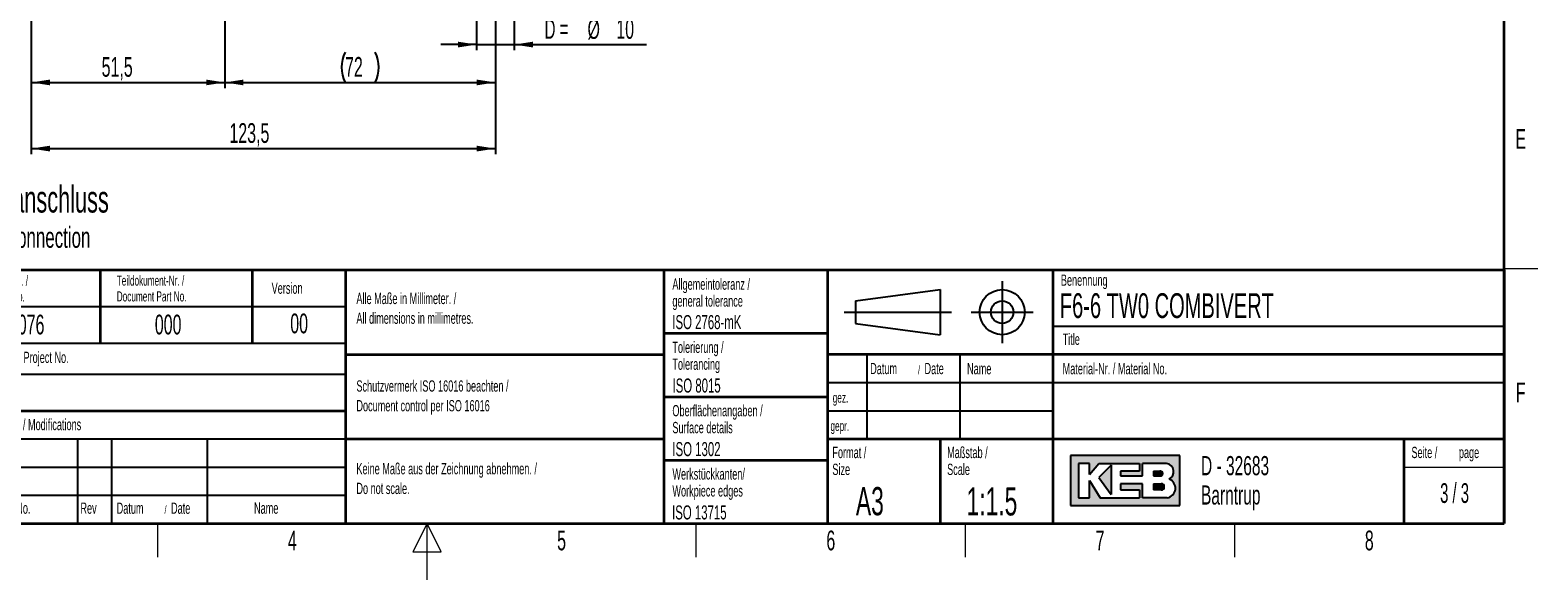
# Paper-space layout 'Blatt3' of a CAD drawing. Header units: millimetres. Extents: x 5 to 418, y 2 to 292.
# Tile 2 of 36: x 147 to 414, y 2 to 100. Entities that reach past the tile are written whole.
import ezdxf

# ---------------------------------------------------------------- set-up
doc = ezdxf.new("R2010")
doc.units = ezdxf.units.MM
doc.layers.add('SLD-0', color=7, linetype='Continuous')
doc.styles.add('SLDTEXTSTYLE0', font='TXT', dxfattribs={"width": 0.605})
doc.styles.add('SLDTEXTSTYLE1', font='TXT', dxfattribs={"width": 0.563})
doc.styles.add('SLDTEXTSTYLE2', font='TXT', dxfattribs={"width": 0.57})
doc.dimstyles.new('SLDDIMSTYLE2', dxfattribs={"dimtxt": 3.5, "dimasz": 3.302, "dimexe": 0, "dimexo": 0.0625, "dimgap": 0.875, "dimtad": 1, "dimlfac": 1.5, "dimrnd": 1e-09, "dimzin": 12, "dimdsep": 46, "dimtxsty": 'SLDTEXTSTYLE0', "dimsah": 1, "dimcen": 0.09, "dimadec": 0, "dimazin": 3, "dimtfac": 1, "dimtmove": 0, "dimatfit": 0, "dimfxl": 1, "dimfrac": 2, "dimtolj": 1, "dimtzin": 12, "dimarcsym": 0})
doc.dimstyles.new('SLDDIMSTYLE5', dxfattribs={"dimtxt": 3.5, "dimasz": 3.302, "dimexe": 0, "dimexo": 0.0625, "dimgap": 0.875, "dimtad": 1, "dimlfac": 1.5, "dimrnd": 1e-09, "dimzin": 12, "dimdsep": 46, "dimtxsty": 'SLDTEXTSTYLE0', "dimsah": 1, "dimcen": 0.09, "dimadec": 0, "dimazin": 3, "dimtfac": 1, "dimtofl": 0, "dimtmove": 0, "dimatfit": 3, "dimfxl": 1, "dimfrac": 2, "dimtolj": 1, "dimtzin": 12, "dimarcsym": 0})

# ---------------------------------------------------------------- blocks, each defined once
blk = doc.blocks.new('_D_16')
at = {"layer": 'SLD-0', "color": 7}
for p, q in [((146.7897944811, 140.9331243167), (146.7897944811, 89.2664576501)), ((181.1231278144, 114.4664576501), (181.1231278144, 89.2664576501)), ((146.7897944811, 90.2664576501), (181.1231278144, 90.2664576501))]:
    blk.add_line(p, q, dxfattribs=at)
for points in [[(146.7897944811, 90.2664576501), (150.0917944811, 89.7584576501), (150.0917944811, 90.7744576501)], [(181.1231278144, 90.2664576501), (177.8211278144, 90.7744576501), (177.8211278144, 89.7584576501)]]:
    blk.add_solid(points, dxfattribs=at)
at = {"layer": 'SLD-0', "color": 7, "insert": (159.2776418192, 94.7781949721), "char_height": 3.5, "attachment_point": 1, "style": 'SLDTEXTSTYLE0'}
blk.add_mtext('51,5', dxfattribs=at)
blk = doc.blocks.new('_D_17')
at = {"layer": 'SLD-0', "color": 7}
for p, q in [((181.1231278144, 118.7997909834), (181.1231278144, 89.2664576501)), ((229.1231278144, 118.7997909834), (229.1231278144, 89.2664576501)), ((181.1231278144, 90.2664576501), (229.1231278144, 90.2664576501))]:
    blk.add_line(p, q, dxfattribs=at)
for centre, radius, start, end in [((207.8210446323, 92.9522215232), 6.005550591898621, 153.4349488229, 206.5650511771), ((202.4252112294, 92.9522215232), 6.005550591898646, 333.4349488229, 26.5650511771)]:
    blk.add_arc(centre, radius, start, end, dxfattribs=at)
for points in [[(181.1231278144, 90.2664576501), (184.4251278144, 89.7584576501), (184.4251278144, 90.7744576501)], [(229.1231278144, 90.2664576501), (225.8211278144, 90.7744576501), (225.8211278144, 89.7584576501)]]:
    blk.add_solid(points, dxfattribs=at)
at = {"layer": 'SLD-0', "color": 7, "insert": (202.449516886, 94.7781949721), "char_height": 3.5, "attachment_point": 1, "style": 'SLDTEXTSTYLE0'}
blk.add_mtext('72', dxfattribs=at)
blk = doc.blocks.new('_D_18')
at = {"layer": 'SLD-0', "color": 7}
for p, q in [((225.7897944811, 118.7997909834), (225.7897944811, 95.9894867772)), ((232.4564611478, 118.7997909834), (232.4564611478, 95.9894867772)), ((225.7897944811, 96.9894867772), (219.4397944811, 96.9894867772)), ((225.7897944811, 96.9894867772), (232.4564611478, 96.9894867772)), ((232.4564611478, 96.9894867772), (255.9048446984, 96.9894867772))]:
    blk.add_line(p, q, dxfattribs=at)
for points in [[(225.7897944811, 96.9894867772), (222.4877944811, 97.4974867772), (222.4877944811, 96.4814867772)], [(232.4564611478, 96.9894867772), (235.7584611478, 96.4814867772), (235.7584611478, 97.4974867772)]]:
    blk.add_solid(points, dxfattribs=at)
at = {"layer": 'SLD-0', "color": 7, "char_height": 3.5, "attachment_point": 1}
for s, insert, style in [('%%c', (245.4546705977, 101.5012238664), 'SLDTEXTSTYLE0'), ('D =', (237.8373096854, 101.5109461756), 'SLDTEXTSTYLE2'), ('10', (250.5576226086, 101.5109461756), 'SLDTEXTSTYLE0')]:
    blk.add_mtext(s, dxfattribs=dict(at, insert=insert, style=style))
blk = doc.blocks.new('_D_19')
at = {"layer": 'SLD-0', "color": 7}
for p, q in [((146.7897944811, 140.9331243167), (146.7897944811, 77.5297842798)), ((229.1231278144, 118.7997909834), (229.1231278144, 77.5297842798)), ((146.7897944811, 78.5297842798), (229.1231278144, 78.5297842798))]:
    blk.add_line(p, q, dxfattribs=at)
for points in [[(146.7897944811, 78.5297842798), (150.0917944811, 78.0217842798), (150.0917944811, 79.0377842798)], [(229.1231278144, 78.5297842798), (225.8211278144, 79.0377842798), (225.8211278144, 78.0217842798)]]:
    blk.add_solid(points, dxfattribs=at)
at = {"layer": 'SLD-0', "color": 7, "insert": (181.9408362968, 83.0415216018), "char_height": 3.5, "attachment_point": 1, "style": 'SLDTEXTSTYLE0'}
blk.add_mtext('123,5', dxfattribs=at)

psp = doc.layouts.new('Blatt3')

# ---------------------------------------------------------------- hatches: boundary and pattern name
at = {"linetype": 'Continuous'}
h = psp.add_hatch(color=7, dxfattribs=at)
h.paths.add_polyline_path([(331.1423676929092, 15.18257760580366), (350.5207896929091, 15.18257760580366), (350.5207896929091, 24.04128480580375), (331.1423676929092, 24.04128480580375)], flags=0)
edge = h.paths.add_edge_path(flags=0)
edge.add_arc((347.9991875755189, 18.26988521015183), 1.720915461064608, -81.72003226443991, 70.17096003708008, ccw=False)
edge.add_line((348.2470169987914, 16.56690822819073), (348.2293995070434, 16.56675060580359))
edge.add_line((348.2293995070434, 16.56675060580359), (343.8767592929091, 16.56675060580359))
edge.add_line((343.8767592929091, 16.56675060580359), (343.8767592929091, 19.05826200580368))
edge.add_line((343.8767592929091, 19.05826200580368), (340.0010748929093, 19.05826200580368))
edge.add_line((340.0010748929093, 19.05826200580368), (340.0010748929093, 17.95092360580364))
edge.add_line((340.0010748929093, 17.95092360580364), (343.3230900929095, 17.95092360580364))
edge.add_line((343.3230900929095, 17.95092360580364), (343.3230900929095, 16.56675060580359))
edge.add_line((343.3230900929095, 16.56675060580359), (336.4022250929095, 16.56675060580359))
edge.add_line((336.4022250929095, 16.56675060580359), (334.4643828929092, 19.61193120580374))
edge.add_line((334.4643828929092, 19.61193120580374), (334.4643828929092, 16.56675060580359))
edge.add_line((334.4643828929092, 16.56675060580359), (332.5265406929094, 16.56675060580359))
edge.add_line((332.5265406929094, 16.56675060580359), (332.5265406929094, 22.65711180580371))
edge.add_line((332.5265406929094, 22.65711180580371), (334.4643828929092, 22.65711180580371))
edge.add_line((334.4643828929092, 22.65711180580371), (334.4643828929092, 20.71926960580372))
edge.add_line((334.4643828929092, 20.71926960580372), (336.1253904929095, 22.65711180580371))
edge.add_line((336.1253904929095, 22.65711180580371), (343.3230900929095, 22.65711180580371))
edge.add_line((343.3230900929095, 22.65711180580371), (343.3230900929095, 21.27293880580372))
edge.add_line((343.3230900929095, 21.27293880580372), (340.0010748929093, 21.27293880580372))
edge.add_line((340.0010748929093, 21.27293880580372), (340.0010748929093, 20.44243500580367))
edge.add_line((340.0010748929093, 20.44243500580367), (343.8767592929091, 20.44243500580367))
edge.add_line((343.8767592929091, 20.44243500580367), (343.8767592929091, 22.65711180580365))
edge.add_line((343.8767592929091, 22.65711180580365), (348.1497422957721, 22.65711180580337))
edge.add_line((348.1497422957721, 22.65711180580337), (348.151741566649, 22.65711180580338))
edge.add_line((348.151741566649, 22.65711180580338), (348.1521661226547, 22.65713246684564))
edge.add_arc((347.9523797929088, 21.20834406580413), 1.462498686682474, -64.4589412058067, 82.1484933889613, ccw=False)
psp.add_hatch(color=7, dxfattribs=at).paths.add_polyline_path([(338.3400672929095, 17.12041980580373), (338.3400672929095, 22.38027720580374), (336.1253904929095, 20.16560040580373)], flags=0)
h = psp.add_hatch(color=7, dxfattribs=at)
edge = h.paths.add_edge_path(flags=0)
edge.add_line((345.8146014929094, 20.44243500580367), (346.974194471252, 20.44243500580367))
edge.add_arc((347.0534490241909, 20.85768690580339), 0.4227474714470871, 259.1945394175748, 460.8054605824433)
edge.add_line((346.9741944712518, 21.27293880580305), (345.8146014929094, 21.27293880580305))
edge.add_line((345.8146014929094, 21.27293880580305), (345.8146014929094, 20.44243500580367))
h = psp.add_hatch(color=7, dxfattribs=at)
edge = h.paths.add_edge_path(flags=0)
edge.add_line((345.8146014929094, 17.95092360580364), (347.1991847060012, 17.95092360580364))
edge.add_arc((347.1991847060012, 18.50459280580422), 0.5536692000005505, 270.0000000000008, 450.0000000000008)
edge.add_line((347.1991847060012, 19.05826200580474), (347.1703327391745, 19.05826200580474))
edge.add_line((347.1703327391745, 19.05826200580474), (345.8146014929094, 19.05826200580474))
edge.add_line((345.8146014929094, 19.05826200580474), (345.8146014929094, 17.95092360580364))

# ---------------------------------------------------------------- linework, layer by layer
at = {"layer": 'SLD-0', "lineweight": 35}
for p, q in [((408, 12), (408, 282.5)), ((135, 57), (408, 57)), ((159, 57), (159, 44)), ((186, 57), (186, 44)), ((202.5, 57), (202.5, 12)), ((259, 57), (259, 12)), ((288, 57), (288, 12)), ((328, 57.0000000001), (328, 12)), ((408, 57), (408, 12)), ((259, 45.75), (288, 45.75)), ((202.5, 42), (259, 42)), ((408, 42), (288, 42)), ((259, 34.5), (288, 34.5)), ((135, 32), (202.5, 32)), ((202.5, 27), (259, 27)), ((288, 27), (408, 27)), ((308, 27), (308, 12)), ((390.2572074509, 27), (390.2572074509, 12)), ((259, 23.25), (288, 23.25)), ((26, 12), (408, 12)), ((135, 12), (408, 12))]:
    psp.add_line(p, q, dxfattribs=at)
at = {"layer": 'SLD-0', "lineweight": 18}
for p, q in [((408, 57.25), (414, 57.25)), ((390.2572074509, 22), (408, 22)), ((169.25, 6), (169.25, 12)), ((217, 12), (214.5, 7)), ((217, 2), (217, 12)), ((219.5, 7), (217, 12)), ((264.75, 6), (264.75, 12)), ((312.5, 6), (312.5, 12)), ((360.25, 6), (360.25, 12)), ((214.5, 7), (219.5, 7))]:
    psp.add_line(p, q, dxfattribs=at)
at = {"layer": 'SLD-0'}
for p, q in [((293, 51.5), (308, 53.5)), ((308, 53.5), (308, 45.5)), ((319, 55), (319, 44)), ((293, 51.5), (293, 47.5)), ((135, 50.5), (202.5, 50.5)), ((291, 49.5), (310, 49.5)), ((313.5, 49.5), (324.5, 49.5)), ((293, 47.5), (308, 45.5)), ((328, 47.0000000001), (408, 47.0000000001)), ((295, 42), (295, 27)), ((311.5, 42), (311.5, 27)), ((135, 38.5), (202.5, 38.5)), ((288, 37), (408, 37)), ((288, 32), (328, 32)), ((135, 27), (202.5, 27)), ((155, 27), (155, 12)), ((161, 27), (161, 12)), ((178, 27), (178, 12)), ((135, 22), (202.5, 22)), ((348.1497422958, 22.6571118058), (348.1517415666, 22.6571118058)), ((348.1517415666, 22.6571118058), (348.1521661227, 22.6571324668)), ((135, 17), (202.5, 17)), ((348.229399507, 16.5667506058), (348.2470169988, 16.5669082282))]:
    psp.add_line(p, q, dxfattribs=at)
at = {"layer": 'SLD-0', "lineweight": 25}
psp.add_line((135, 44), (202.5, 44), dxfattribs=at)
at = {"layer": 'SLD-0', "linetype": 'Continuous'}
for p, q in [((350.5207896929, 24.0412848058), (331.1423676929, 24.0412848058)), ((331.1423676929, 24.0412848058), (331.1423676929, 15.1825776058)), ((334.4643828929, 22.6571118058), (332.5265406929, 22.6571118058)), ((332.5265406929, 22.6571118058), (332.5265406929, 16.5667506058)), ((334.4643828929, 20.7192696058), (336.1253904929, 22.6571118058)), ((334.4643828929, 20.7192696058), (334.4643828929, 22.6571118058)), ((336.1253904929, 22.6571118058), (343.3230900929, 22.6571118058)), ((338.3400672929, 22.3802772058), (336.1253904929, 20.1656004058)), ((338.3400672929, 22.3802772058), (338.3400672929, 17.1204198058)), ((343.3230900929, 22.6571118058), (343.3230900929, 21.2729388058)), ((348.1497422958, 22.6571118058), (343.8767592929, 22.6571118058)), ((343.8767592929, 20.4424350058), (343.8767592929, 22.6571118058)), ((348.1497422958, 22.6571118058), (348.1517415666, 22.6571118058)), ((348.1517415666, 22.6571118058), (348.1521661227, 22.6571324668)), ((350.5207896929, 15.1825776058), (350.5207896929, 24.0412848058)), ((334.4643828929, 16.5667506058), (334.4643828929, 19.6119312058)), ((334.4643828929, 19.6119312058), (336.4022250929, 16.5667506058)), ((336.1253904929, 20.1656004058), (338.3400672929, 17.1204198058)), ((340.0010748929, 21.2729388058), (340.0010748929, 20.4424350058)), ((343.3230900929, 21.2729388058), (340.0010748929, 21.2729388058)), ((340.0010748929, 20.4424350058), (343.8767592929, 20.4424350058)), ((340.0010748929, 19.0582620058), (340.0010748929, 17.9509236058)), ((343.8767592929, 19.0582620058), (340.0010748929, 19.0582620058)), ((343.8767592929, 16.5667506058), (343.8767592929, 19.0582620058)), ((345.8146014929, 21.2729388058), (346.9741944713, 21.2729388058)), ((345.8146014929, 21.2729388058), (345.8146014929, 20.4424350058)), ((345.8146014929, 20.4424350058), (346.9741944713, 20.4424350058)), ((345.8146014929, 19.0582620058), (347.199184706, 19.0582620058)), ((345.8146014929, 19.0582620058), (345.8146014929, 17.9509236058)), ((347.1703327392, 19.0582620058), (347.199184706, 19.0582620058)), ((332.5265406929, 16.5667506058), (334.4643828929, 16.5667506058)), ((336.4022250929, 16.5667506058), (343.3230900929, 16.5667506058)), ((340.0010748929, 17.9509236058), (343.3230900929, 17.9509236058)), ((343.3230900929, 17.9509236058), (343.3230900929, 16.5667506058)), ((348.229399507, 16.5667506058), (343.8767592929, 16.5667506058)), ((347.199184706, 17.9509236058), (345.8146014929, 17.9509236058)), ((348.229399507, 16.5667506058), (348.2470169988, 16.5669082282)), ((331.1423676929, 15.1825776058), (350.5207896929, 15.1825776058))]:
    psp.add_line(p, q, dxfattribs=at)
at = {"layer": 'SLD-0'}
for radius in [3.999999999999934, 1.999999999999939]:
    psp.add_circle((319, 49.5), radius, dxfattribs=at)
at = {"layer": 'SLD-0', "linetype": 'Continuous'}
for centre, radius, start, end in [((347.9523797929, 21.2083440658), 1.462498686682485, 295.5410587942, 82.1484933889), ((347.0534490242, 20.8576869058), 0.4227474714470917, 259.1945394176, 100.8054605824), ((347.199184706, 18.5045928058), 0.5536692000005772, 270, 90), ((347.9991875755, 18.2698852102), 1.720915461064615, 278.2799677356, 70.1709600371)]:
    psp.add_arc(centre, radius, start, end, dxfattribs=at)

# ---------------------------------------------------------------- texts
at = {"layer": 'SLD-0'}
for s, insert, char_height, attachment_point, style in [('E', (410.9815679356, 82.0010772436), 3.5, 2, 'SLDTEXTSTYLE0'), ('Teildokument-Nr. /', (161.9553890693, 56.0073193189), 1.8, 1, 'SLDTEXTSTYLE0'), ('Benennung', (329.4092408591, 56.1865848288), 2, 1, 'SLDTEXTSTYLE0'), ('Dokument-Nr. /', (136.3539637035, 55.9891162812), 1.8, 1, 'SLDTEXTSTYLE0'), ('Version', (189.4285083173, 54.7601484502), 2, 1, 'SLDTEXTSTYLE0'), ('Allgemeintoleranz /', (260.5043854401, 55.4784419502), 2, 1, 'SLDTEXTSTYLE0'), ('Document No.', (136.3539637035, 53.189116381), 1.8, 1, 'SLDTEXTSTYLE0'), ('Document Part No.', (161.9553890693, 53.2073194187), 1.8, 1, 'SLDTEXTSTYLE0'), ('Alle Maße in Millimeter. /', (204.4639500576, 52.9388226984), 2, 1, 'SLDTEXTSTYLE0'), ('general tolerance', (260.5043854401, 52.4784419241), 2, 1, 'SLDTEXTSTYLE0'), ('F6-6 TW0 COMBIVERT', (329.222041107, 52.8643539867), 4.4, 1, 'SLDTEXTSTYLE0'), ('10046076', (136.5297074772, 49.0580823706), 3.5, 1, 'SLDTEXTSTYLE0'), ('000', (168.7110122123, 49.0580823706), 3.5, 1, 'SLDTEXTSTYLE0'), ('00', (194.3072819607, 49.2527124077), 3.5, 2, 'SLDTEXTSTYLE0'), ('All dimensions in millimetres.', (204.4639500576, 49.4388225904), 2, 1, 'SLDTEXTSTYLE0'), ('ISO 2768-mK', (260.4940938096, 48.9932287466), 2.5, 1, 'SLDTEXTSTYLE0'), ('Title', (329.7169273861, 45.7051426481), 2, 1, 'SLDTEXTSTYLE0'), ('Tolerierung /', (260.5022836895, 44.2785453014), 2, 1, 'SLDTEXTSTYLE0'), ('Projekt-Nr. / Project No.', (136.3453712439, 42.4834466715), 2, 1, 'SLDTEXTSTYLE0'), ('Tolerancing', (260.5022836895, 41.2785452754), 2, 1, 'SLDTEXTSTYLE0'), ('Datum', (295.5861619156, 40.5042457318), 2, 1, 'SLDTEXTSTYLE0'), ('/', (304.0691478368, 40.0041563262), 1.5, 1, 'SLDTEXTSTYLE0'), ('Date', (305.2253980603, 40.5042457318), 2, 1, 'SLDTEXTSTYLE0'), ('Name', (312.770034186, 40.4793879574), 2, 1, 'SLDTEXTSTYLE0'), ('Material-Nr. / Material No.', (329.7169273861, 40.4793879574), 2, 1, 'SLDTEXTSTYLE0'), ('Schutzvermerk ISO 16016 beachten /', (204.4639500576, 37.4058096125), 2, 1, 'SLDTEXTSTYLE0'), ('ISO 8015', (260.5277662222, 37.732972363), 2.5, 1, 'SLDTEXTSTYLE0'), ('gez.', (288.9470592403, 35.2328921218), 1.8, 1, 'SLDTEXTSTYLE0'), ('F', (410.9536166, 37.0010772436), 3.5, 2, 'SLDTEXTSTYLE0'), ('Document control per ISO 16016', (204.4639500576, 33.9058095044), 2, 1, 'SLDTEXTSTYLE0'), ('Oberflächenangaben /', (260.5027641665, 33.0232290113), 2, 1, 'SLDTEXTSTYLE0'), ('Änderungen / Modifications', (136.0531077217, 30.5619096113), 2, 1, 'SLDTEXTSTYLE0'), ('Surface details', (260.5027641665, 30.0232289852), 2, 1, 'SLDTEXTSTYLE0'), ('gepr.', (288.5445949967, 30.2118970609), 1.8, 1, 'SLDTEXTSTYLE0'), ('ISO 1302', (260.5038336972, 26.4529504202), 2.5, 1, 'SLDTEXTSTYLE0'), ('Format /', (288.8790098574, 25.606905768), 2, 1, 'SLDTEXTSTYLE0'), ('Maßstab /', (309.2314641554, 25.6069055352), 2, 1, 'SLDTEXTSTYLE0'), ('Seite /', (391.5827404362, 25.611128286), 2, 1, 'SLDTEXTSTYLE0'), ('page', (399.9962824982, 25.6114133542), 2, 1, 'SLDTEXTSTYLE0'), ('Keine Maße aus der Zeichnung abnehmen. /', (204.4639500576, 22.7290049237), 2, 1, 'SLDTEXTSTYLE0'), ('Werkstückkanten/', (260.5090753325, 21.7906368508), 2, 1, 'SLDTEXTSTYLE0'), ('Size', (288.8790098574, 22.6069057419), 2, 1, 'SLDTEXTSTYLE0'), ('Scale', (309.2314641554, 22.6069055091), 2, 1, 'SLDTEXTSTYLE0'), ('D - 32683', (354.2591907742, 23.9656567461), 3.4, 1, 'SLDTEXTSTYLE0'), ('Do not scale.', (204.4639500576, 19.2290048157), 2, 1, 'SLDTEXTSTYLE0'), ('Workpiece edges', (260.5090753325, 18.7906368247), 2, 1, 'SLDTEXTSTYLE0'), ('Barntrup', (354.2591907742, 18.765656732), 3.4, 1, 'SLDTEXTSTYLE0'), ('3 / 3', (399.2307391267, 19.1523676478), 3.5, 2, 'SLDTEXTSTYLE1'), ('A3', (293.0566699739, 18.4626222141), 5, 1, 'SLDTEXTSTYLE0'), ('1:1.5', (312.6833009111, 18.426931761), 5, 1, 'SLDTEXTSTYLE0'), ('Nr. / No.', (140.6364547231, 15.7243863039), 2, 1, 'SLDTEXTSTYLE0'), ('Rev', (155.518329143, 15.7243863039), 2, 1, 'SLDTEXTSTYLE0'), ('Datum', (161.9462095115, 15.7243863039), 2, 1, 'SLDTEXTSTYLE0'), ('/', (170.4291954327, 15.2242968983), 1.5, 1, 'SLDTEXTSTYLE0'), ('Date', (171.5854456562, 15.7243863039), 2, 1, 'SLDTEXTSTYLE0'), ('Name', (186.3108180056, 15.7290047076), 2, 1, 'SLDTEXTSTYLE0'), ('ISO 13715', (260.4472726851, 15.2160422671), 2.5, 1, 'SLDTEXTSTYLE0'), ('4', (193.1027123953, 10.7429955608), 3.5, 2, 'SLDTEXTSTYLE0'), ('5', (240.8527123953, 10.7429955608), 3.5, 2, 'SLDTEXTSTYLE0'), ('6', (288.6027123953, 10.7429955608), 3.5, 2, 'SLDTEXTSTYLE0'), ('7', (336.3527123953, 10.7429955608), 3.5, 2, 'SLDTEXTSTYLE0'), ('8', (384.1027123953, 10.7429955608), 3.5, 2, 'SLDTEXTSTYLE0')]:
    psp.add_mtext(s, dxfattribs=dict(at, insert=insert, char_height=char_height, attachment_point=attachment_point, style=style))
at = {"layer": 'SLD-0', "color": 7, "attachment_point": 1, "style": 'SLDTEXTSTYLE0'}
for s, insert, char_height in [('Fluidanschluss', (135.0668546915, 71.9462629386), 4.7625), ('fluid connection', (136.4559171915, 64.6282043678), 3.7041666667)]:
    psp.add_mtext(s, dxfattribs=dict(at, insert=insert, char_height=char_height))

# ---------------------------------------------------------------- dimensions: what is measured, and where the dimension line sits
at = {"layer": 'SLD-0', "color": 7}
for base, p2, picture, middle in [((181.1231278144, 90.2664576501), (181.1231278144, 114.4664576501), '_D_16', (163.9564611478, 90.2664576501)), ((229.1231278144, 78.5297842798), (229.1231278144, 118.7997909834), '_D_19', (187.9564611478, 78.5297842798))]:
    dim = psp.add_linear_dim(base=base, p1=(146.7897944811, 140.9331243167), p2=p2, dimstyle='SLDDIMSTYLE5', dxfattribs=at)
    dim.commit()
    dim.dimension.update_dxf_attribs({"geometry": picture, "text_midpoint": middle, "dimtype": 160})
for base, p1, p2, text, dimstyle, picture, middle in [((229.1231278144, 90.2664576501), (181.1231278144, 118.7997909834), (229.1231278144, 118.7997909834), '(<>)', 'SLDDIMSTYLE5', '_D_17', (205.1231278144, 90.2664576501)), ((232.4564611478, 96.9894867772), (225.7897944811, 118.7997909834), (232.4564611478, 118.7997909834), 'D =%%c<>', 'SLDDIMSTYLE2', '_D_18', (246.8710771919, 96.9894867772))]:
    dim = psp.add_linear_dim(base=base, p1=p1, p2=p2, text=text, dimstyle=dimstyle, dxfattribs=at)
    dim.commit()
    dim.dimension.update_dxf_attribs({"geometry": picture, "text_midpoint": middle, "dimtype": 160})

doc.saveas('drawing.dxf')
